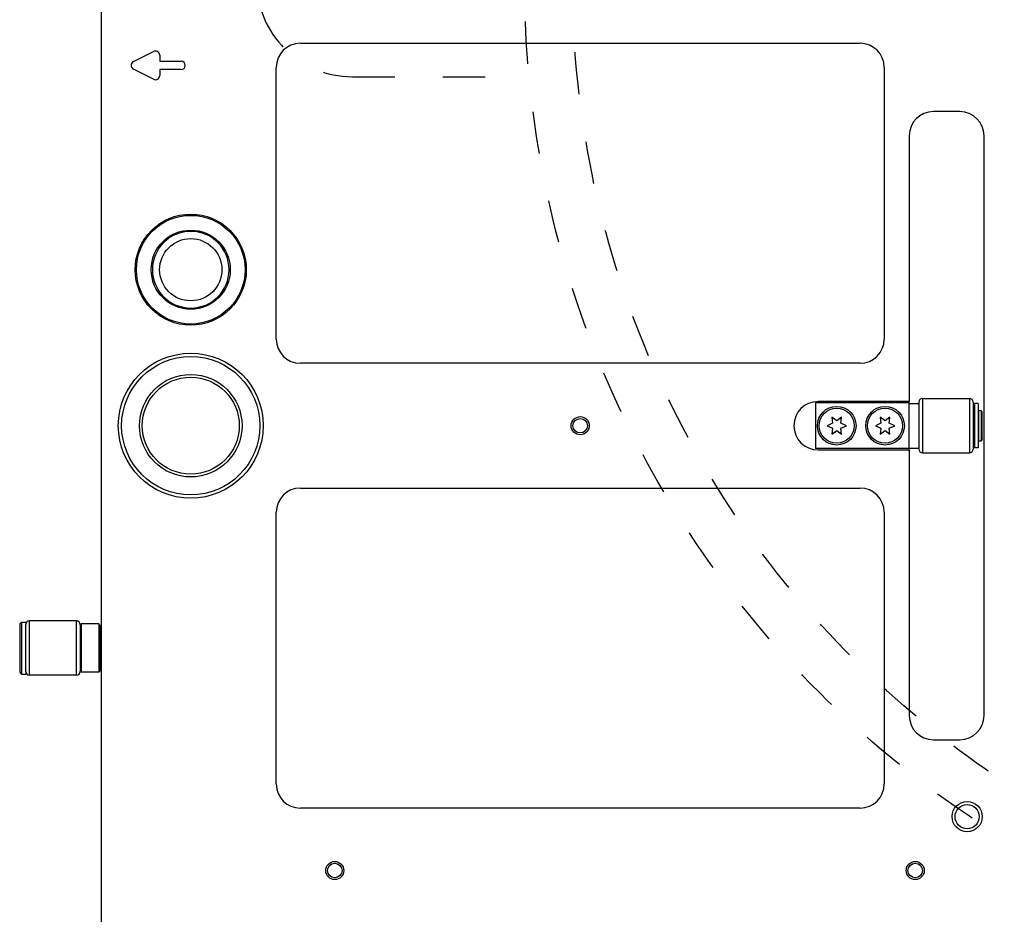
# Model space of a CAD drawing. Extents: x -1809 to 6113, y -4129 to 1471.
# Tile 165 of 197: x 4952 to 5115, y -1976 to -1828. Entities that reach past the tile are written whole.
import ezdxf

# ---------------------------------------------------------------- set-up
doc = ezdxf.new("R2010")
doc.units = 0
doc.linetypes.add('DASHED', pattern=[15, 7, -8])
doc.layers.get('0').update_dxf_attribs({"linetype": 'CONTINUOUS'})
doc.layers.add('1', color=7, linetype='CONTINUOUS')

# ---------------------------------------------------------------- blocks, each defined once
blk = doc.blocks.new('DUT_BOARD__78', base_point=(5409.88, -1537.57))
at = {"color": 1, "linetype": 'CONTINUOUS'}
for p, q in [((4998.24, -1832.21), (5090.92, -1832.21)), ((4994.24, -1881.21), (4994.24, -1836.21)), ((5094.92, -1836.21), (5094.92, -1881.21)), ((5090.92, -1885.21), (4998.24, -1885.21)), ((4998.24, -1905.87), (5090.92, -1905.87)), ((4994.24, -1954.87), (4994.24, -1909.87)), ((5094.92, -1909.87), (5094.92, -1954.87)), ((5090.92, -1958.87), (4998.24, -1958.87))]:
    blk.add_line(p, q, dxfattribs=at)
for centre, start, end in [((4998.24, -1836.21), 90, 180), ((5090.92, -1836.21), 0, 90), ((4998.24, -1881.21), 180, -90), ((5090.92, -1881.21), -90, 0), ((4998.24, -1909.87), 90, 180), ((5090.92, -1909.87), 0, 90), ((4998.24, -1954.87), 180, -90), ((5090.92, -1954.87), -90, 0)]:
    blk.add_arc(centre, 4, start, end, dxfattribs=at)
blk = doc.blocks.new('6960-0041-0_1__89', base_point=(4986.44, -1863.36))
at = {"color": 1, "linetype": 'CONTINUOUS'}
blk.add_circle((4980.09, -1869.71), 5.15, dxfattribs=at)
for start, end in [(90, -90), (-90, 90)]:
    blk.add_arc((4980.09, -1869.71), 6.35, start, end, dxfattribs=at)
blk = doc.blocks.new('HOLEPLUGS__94', base_point=(5430.38, -1546.72))
blk.add_blockref('6960-0041-0_1__89', (4986.44, -1863.36))
blk = doc.blocks.new('21791-0S112_1__96', base_point=(4992.09, -1883.54))
at = {"color": 1, "linetype": 'CONTINUOUS'}
for radius in [12, 11.45, 8.49, 8.03]:
    blk.add_circle((4980.09, -1895.54), radius, dxfattribs=at)
blk = doc.blocks.new('BUSHINGS_INTERFACE__98', base_point=(5436.03, -1736.22))
blk.add_blockref('21791-0S112_1__96', (4992.09, -1883.54))
blk = doc.blocks.new('0515-2034_M3X12_3__107', base_point=(5097.96, -1892.64))
at = {"color": 1, "linetype": 'CONTINUOUS'}
for p, q in [((5094.26, -1894.15), (5094.37, -1895.14)), ((5095.06, -1894.74), (5094.26, -1894.15)), ((5095.86, -1894.15), (5095.06, -1894.74)), ((5095.75, -1895.14), (5095.86, -1894.15)), ((5094.37, -1895.14), (5093.46, -1895.54)), ((5093.46, -1895.54), (5094.37, -1895.94)), ((5094.37, -1895.94), (5094.26, -1896.92)), ((5096.66, -1895.54), (5095.75, -1895.14)), ((5095.75, -1895.94), (5096.66, -1895.54)), ((5095.86, -1896.92), (5095.75, -1895.94)), ((5094.26, -1896.92), (5095.06, -1896.34)), ((5095.06, -1896.34), (5095.86, -1896.92))]:
    blk.add_line(p, q, dxfattribs=at)
blk.add_circle((5095.06, -1895.54), 2.9, dxfattribs=at)
blk = doc.blocks.new('0515-2034_M3X12_2__114', base_point=(5089.96, -1892.64))
at = {"color": 1, "linetype": 'CONTINUOUS'}
for p, q in [((5086.26, -1894.15), (5086.37, -1895.14)), ((5087.06, -1894.74), (5086.26, -1894.15)), ((5087.86, -1894.15), (5087.06, -1894.74)), ((5087.75, -1895.14), (5087.86, -1894.15)), ((5086.37, -1895.14), (5085.46, -1895.54)), ((5085.46, -1895.54), (5086.37, -1895.94)), ((5086.37, -1895.94), (5086.26, -1896.92)), ((5088.66, -1895.54), (5087.75, -1895.14)), ((5087.75, -1895.94), (5088.66, -1895.54)), ((5087.86, -1896.92), (5087.75, -1895.94)), ((5086.26, -1896.92), (5087.06, -1896.34)), ((5087.06, -1896.34), (5087.86, -1896.92))]:
    blk.add_line(p, q, dxfattribs=at)
blk.add_circle((5087.06, -1895.54), 2.9, dxfattribs=at)
blk = doc.blocks.new('SCREWSET_STIFFENER__115', base_point=(5319.96, -1598))
for name, p in [('0515-2034_M3X12_2__114', (5089.96, -1892.64)), ('0515-2034_M3X12_3__107', (5097.96, -1892.64))]:
    blk.add_blockref(name, p)
blk = doc.blocks.new('BEARING_HK0509__149', base_point=(5109.66, -1891.04))
at = {"color": 1, "linetype": 'CONTINUOUS'}
for p, q in [((5101.26, -1891.04), (5109.06, -1891.04)), ((5101.26, -1891.04), (5101.26, -1900.04)), ((5109.06, -1891.04), (5109.06, -1900.04)), ((5100.66, -1891.64), (5100.66, -1891.84)), ((5100.66, -1891.84), (5100.66, -1893.04)), ((5109.66, -1891.64), (5109.66, -1899.44)), ((5100.66, -1893.04), (5100.66, -1898.04)), ((5100.66, -1898.04), (5100.66, -1899.24)), ((5100.66, -1899.24), (5100.66, -1899.44)), ((5101.26, -1900.04), (5109.06, -1900.04))]:
    blk.add_line(p, q, dxfattribs=at)
for centre, start, end in [((5101.26, -1891.64), 90, 180), ((5109.06, -1891.64), 0, 90), ((5101.26, -1899.44), 180, -90), ((5109.06, -1899.44), -90, 0)]:
    blk.add_arc(centre, 0.6, start, end, dxfattribs=at)
blk = doc.blocks.new('23796-0S111__150', base_point=(5111.16, -1891.74))
at = {"color": 1, "linetype": 'CONTINUOUS'}
for p, q in [((5083.56, -1891.74), (5083.56, -1899.34)), ((5099.06, -1891.74), (5083.56, -1891.74)), ((5099.06, -1891.84), (5099.06, -1891.74)), ((5099.06, -1899.24), (5099.06, -1891.84)), ((5099.06, -1891.84), (5100.66, -1891.84)), ((5100.66, -1891.84), (5100.66, -1893.04)), ((5100.66, -1893.04), (5100.66, -1898.04)), ((5109.66, -1893.04), (5109.86, -1893.04)), ((5109.86, -1893.04), (5109.86, -1893.94)), ((5109.86, -1893.94), (5109.86, -1895.54)), ((5110.56, -1893.94), (5110.46, -1893.94)), ((5110.56, -1893.04), (5110.96, -1893.04)), ((5110.56, -1893.04), (5110.56, -1893.94)), ((5110.56, -1893.94), (5110.56, -1895.54)), ((5111.16, -1893.24), (5110.96, -1893.04)), ((5110.96, -1893.04), (5110.96, -1895.54)), ((5111.16, -1897.84), (5111.16, -1893.24)), ((5109.86, -1895.54), (5109.86, -1897.14)), ((5110.56, -1895.54), (5110.56, -1897.14)), ((5110.96, -1895.54), (5110.96, -1898.04)), ((5109.86, -1897.14), (5109.86, -1898.04)), ((5110.56, -1897.14), (5110.46, -1897.14)), ((5110.56, -1897.14), (5110.56, -1898.04)), ((5111.16, -1897.84), (5110.96, -1898.04)), ((5099.06, -1899.34), (5083.56, -1899.34)), ((5099.06, -1899.34), (5099.06, -1899.24)), ((5099.06, -1899.24), (5100.66, -1899.24)), ((5100.66, -1898.04), (5100.66, -1899.24)), ((5109.66, -1898.04), (5109.86, -1898.04)), ((5110.56, -1898.04), (5110.96, -1898.04))]:
    blk.add_line(p, q, dxfattribs=at)
for centre in [(5087.06, -1895.54), (5095.06, -1895.54)]:
    blk.add_circle(centre, 3.2, dxfattribs=at)
blk = doc.blocks.new('WASHER1__151', base_point=(5110.46, -1891.89))
at = {"color": 1, "linetype": 'CONTINUOUS'}
for p, q in [((5109.86, -1891.89), (5109.86, -1893.04)), ((5110.46, -1891.89), (5109.86, -1891.89)), ((5110.46, -1891.89), (5110.46, -1899.19)), ((5109.86, -1893.04), (5109.86, -1893.94)), ((5109.86, -1893.94), (5109.86, -1895.54)), ((5109.86, -1895.54), (5109.86, -1897.14)), ((5109.86, -1897.14), (5109.86, -1898.04)), ((5109.86, -1898.04), (5109.86, -1899.19)), ((5110.46, -1899.19), (5109.86, -1899.19))]:
    blk.add_line(p, q, dxfattribs=at)
blk = doc.blocks.new('BEARING_ASSY2_2__152', base_point=(5111.16, -1891.04))
for name, p in [('BEARING_HK0509__149', (5109.66, -1891.04)), ('23796-0S111__150', (5111.16, -1891.74)), ('WASHER1__151', (5110.46, -1891.89))]:
    blk.add_blockref(name, p)
blk = doc.blocks.new('24791-0S111__177', base_point=(4965.06, -1928.37))
at = {"color": 1, "linetype": 'CONTINUOUS'}
for p, q in [((4961.76, -1928.57), (4961.96, -1928.37)), ((4961.76, -1928.57), (4961.76, -1932.37)), ((4961.96, -1928.37), (4961.96, -1932.37)), ((4964.86, -1928.37), (4961.96, -1928.37)), ((4964.86, -1928.37), (4964.86, -1932.37)), ((4965.06, -1928.57), (4964.86, -1928.37)), ((4965.06, -1928.57), (4965.06, -1932.37)), ((4961.76, -1932.37), (4961.76, -1936.17)), ((4961.96, -1932.37), (4961.96, -1936.37)), ((4964.86, -1932.37), (4964.86, -1936.37)), ((4965.06, -1932.37), (4965.06, -1936.17)), ((4961.76, -1936.17), (4961.96, -1936.37)), ((4964.86, -1936.37), (4961.96, -1936.37)), ((4965.06, -1936.17), (4964.86, -1936.37))]:
    blk.add_line(p, q, dxfattribs=at)
blk = doc.blocks.new('E2812-23753-0__178', base_point=(4965.26, -1928.07))
at = {"color": 1, "linetype": 'CONTINUOUS'}
for p, q in [((4951.76, -1928.37), (4952.06, -1928.07)), ((4951.76, -1928.37), (4951.76, -1936.37)), ((4952.06, -1928.07), (4952.76, -1928.07)), ((4952.06, -1928.07), (4952.06, -1936.67)), ((4952.76, -1928.07), (4952.76, -1928.47)), ((4952.76, -1929.87), (4952.76, -1928.47)), ((4952.76, -1934.87), (4952.76, -1929.87)), ((4965.26, -1929.87), (4965.06, -1929.87)), ((4952.76, -1936.27), (4952.76, -1934.87)), ((4965.26, -1934.87), (4965.06, -1934.87)), ((4951.76, -1936.37), (4952.06, -1936.67)), ((4952.06, -1936.67), (4952.76, -1936.67)), ((4952.76, -1936.27), (4952.76, -1936.67))]:
    blk.add_line(p, q, dxfattribs=at)
blk = doc.blocks.new('BEARING_HK0509__179', base_point=(4961.76, -1927.87))
at = {"color": 1, "linetype": 'CONTINUOUS'}
for p, q in [((4952.76, -1929.87), (4952.76, -1928.47)), ((4961.16, -1927.87), (4953.36, -1927.87)), ((4953.36, -1936.87), (4953.36, -1927.87)), ((4961.16, -1936.87), (4961.16, -1927.87)), ((4961.76, -1928.57), (4961.76, -1928.47)), ((4961.76, -1928.57), (4961.76, -1932.37)), ((4952.76, -1934.87), (4952.76, -1929.87)), ((4961.76, -1932.37), (4961.76, -1936.17)), ((4952.76, -1936.27), (4952.76, -1934.87)), ((4961.16, -1936.87), (4953.36, -1936.87)), ((4961.76, -1936.27), (4961.76, -1936.17))]:
    blk.add_line(p, q, dxfattribs=at)
for centre, start, end in [((4953.36, -1928.47), 90, 180), ((4961.16, -1928.47), 0, 90), ((4953.36, -1936.27), 180, -90), ((4961.16, -1936.27), -90, 0)]:
    blk.add_arc(centre, 0.6, start, end, dxfattribs=at)
blk = doc.blocks.new('BEARING_ASSY1_2__180', base_point=(4965.26, -1927.87))
for name, p in [('E2812-23753-0__178', (4965.26, -1928.07)), ('BEARING_HK0509__179', (4961.76, -1927.87)), ('24791-0S111__177', (4965.06, -1928.37))]:
    blk.add_blockref(name, p)
blk = doc.blocks.new('BEARINGS__185', base_point=(5452.36, -1569.57))
for name, p in [('BEARING_ASSY2_2__152', (5111.16, -1891.04)), ('BEARING_ASSY1_2__180', (4965.26, -1927.87))]:
    blk.add_blockref(name, p)
blk = doc.blocks.new('SMALLPARTS__186', base_point=(5452.36, -1481.88))
for name, p in [('HOLEPLUGS__94', (5430.38, -1546.72)), ('BEARINGS__185', (5452.36, -1569.57)), ('SCREWSET_STIFFENER__115', (5319.96, -1598)), ('BUSHINGS_INTERFACE__98', (5436.03, -1736.22))]:
    blk.add_blockref(name, p)
blk = doc.blocks.new('E7018-24101__187', base_point=(5438.86, -1521.88))
at = {"color": 1, "linetype": 'CONTINUOUS'}
for p, q in [((4965.26, -1525.88), (4965.26, -2117.88)), ((4998.24, -1832.21), (5090.92, -1832.21)), ((4970.6, -1835.25), (4973.94, -1833.59)), ((4974.95, -1834.21), (4974.95, -1835.18)), ((4974.95, -1835.18), (4978.49, -1835.18)), ((4979.19, -1835.88), (4979.19, -1835.88)), ((4973.94, -1838.17), (4970.6, -1836.51)), ((4978.49, -1836.58), (4974.95, -1836.58)), ((4974.95, -1836.58), (4974.95, -1837.55)), ((4994.24, -1881.21), (4994.24, -1836.21)), ((5094.92, -1836.21), (5094.92, -1881.21)), ((5107.46, -1843.54), (5103.06, -1843.54)), ((5099.06, -1847.54), (5099.06, -1891.54)), ((5111.46, -1943.54), (5111.46, -1847.54)), ((5090.92, -1885.21), (4998.24, -1885.21)), ((5099.06, -1891.54), (5083.96, -1891.54)), ((5099.06, -1891.74), (5099.06, -1891.54)), ((5099.06, -1891.84), (5099.06, -1891.74)), ((5099.06, -1899.24), (5099.06, -1891.84)), ((5099.06, -1899.34), (5099.06, -1899.24)), ((5099.06, -1899.54), (5099.06, -1899.34)), ((5083.96, -1899.54), (5099.06, -1899.54)), ((5099.06, -1899.54), (5099.06, -1943.54)), ((4998.24, -1905.87), (5090.92, -1905.87)), ((4994.24, -1954.87), (4994.24, -1909.87)), ((5094.92, -1909.87), (5094.92, -1954.87)), ((5103.06, -1947.54), (5107.46, -1947.54)), ((5090.92, -1958.87), (4998.24, -1958.87))]:
    blk.add_line(p, q, dxfattribs=at)
for centre, radius in [((4980.09, -1869.71), 9.2), ((4980.09, -1869.71), 9), ((4980.09, -1869.71), 6.55), ((5044.58, -1895.54), 1.5), ((5044.58, -1895.54), 1.2), ((5108.66, -1960.28), 2.5), ((5108.66, -1960.28), 2), ((5003.94, -1969.2), 1.5), ((5003.94, -1969.2), 1.2), ((5100.06, -1969.2), 1.5), ((5100.06, -1969.2), 1.2)]:
    blk.add_circle(centre, radius, dxfattribs=at)
for centre, radius, start, end in [((4998.24, -1836.21), 4, 90, 180), ((5090.92, -1836.21), 4, 0, 90), ((4974.25, -1834.21), 0.7, 0, 116.5651), ((4970.92, -1835.88), 0.7, 116.5651, -116.5651), ((4978.49, -1835.88), 0.7, 0, 90), ((4978.49, -1835.88), 0.7, -90, 0), ((4974.25, -1837.55), 0.7, -116.5651, 0), ((5103.06, -1847.54), 4, 90, 180), ((5107.46, -1847.54), 4, 0, 90), ((4980.09, -1869.71), 6.35, 90, -90), ((4980.09, -1869.71), 6.35, -90, 90), ((4998.24, -1881.21), 4, 180, -90), ((5090.92, -1881.21), 4, -90, 0), ((5083.96, -1895.54), 4, 90, -90), ((4998.24, -1909.87), 4, 90, 180), ((5090.92, -1909.87), 4, 0, 90), ((5103.06, -1943.54), 4, 180, -90), ((5107.46, -1943.54), 4, -90, 0), ((4998.24, -1954.87), 4, 180, -90), ((5090.92, -1954.87), 4, -90, 0)]:
    blk.add_arc(centre, radius, start, end, dxfattribs=at)
blk = doc.blocks.new('E7018-64101__188', base_point=(5452.36, -1481.88))
for name, p in [('SMALLPARTS__186', (5452.36, -1481.88)), ('E7018-24101__187', (5438.86, -1521.88))]:
    blk.add_blockref(name, p)
blk = doc.blocks.new('STIFF_ASSY_DUTBD__189', base_point=(5452.36, -1481.88))
for name, p in [('E7018-64101__188', (5452.36, -1481.88)), ('DUT_BOARD__78', (5409.88, -1537.57))]:
    blk.add_blockref(name, p)
blk = doc.blocks.new('A1__190', base_point=(5452.36, -1481.88))
blk.add_blockref('STIFF_ASSY_DUTBD__189', (5452.36, -1481.88))
blk = doc.blocks.new('FRONT1__191', base_point=(5452.36, -1481.88))
blk.add_blockref('A1__190', (5452.36, -1481.88))
blk = doc.blocks.new('L1__192', base_point=(5452.36, -1481.88))
blk.add_blockref('FRONT1__191', (5452.36, -1481.88))
blk = doc.blocks.new('HEADPLATE_EG__1074', base_point=(4654.3, -2191.02))
at = {"layer": '1', "color": 7, "linetype": 'DASHED'}
blk.add_line((5006.86, -1837.75), (5036.13, -1837.75), dxfattribs=at)
for radius in [166.69, 158.75]:
    blk.add_circle((5202.06, -1821.88), radius, dxfattribs=at)
blk.add_arc((5006.86, -1821.88), 15.88, 90, -90, dxfattribs=at)

msp = doc.modelspace()

# ---------------------------------------------------------------- block references
msp.add_blockref('L1__192', (5452.36, -1481.88))
at = {"layer": '1'}
msp.add_blockref('HEADPLATE_EG__1074', (4654.3, -2191.02), dxfattribs=at)

doc.saveas('drawing.dxf')
